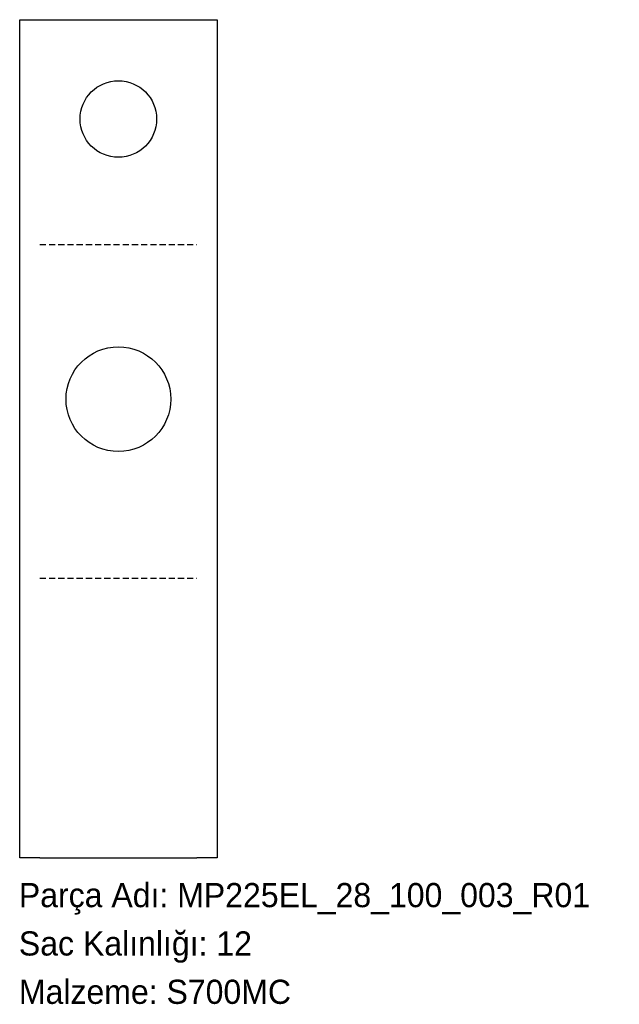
# Model space of a CAD drawing. Header units: millimetres. Extents: x 0 to 298, y -72 to 417.
import ezdxf

# ---------------------------------------------------------------- set-up
doc = ezdxf.new("R2010")
doc.units = ezdxf.units.MM
for name, pattern in [('SLD-Katı', [0]), ('SLD-Kesik', [4.572, 3.048, -1.524]), ('SLD-Sürekli', [0])]:
    doc.linetypes.add(name, pattern=pattern)
doc.layers.add('METIN', color=96, linetype='SLD-Katı')
doc.styles.add('SLDTEXTSTYLE0', font='ARIAL.TTF', dxfattribs={"width": 0.948, "bigfont": 'bigfont'})
doc.styles.add('SLDTEXTSTYLE1', font='ARIAL.TTF', dxfattribs={"width": 0.948})

msp = doc.modelspace()

# ---------------------------------------------------------------- linework, layer by layer
at = {"color": 7, "linetype": 'SLD-Sürekli', "lineweight": 25}
for p, q in [((0.4, 331.525658), (0.4, 416.525658)), ((0.4, 416.525658), (10.4, 416.525658)), ((10.4, 416.525658), (88.4, 416.525658)), ((88.4, 416.525658), (98.4, 416.525658)), ((98.4, 416.525658), (98.4, 331.525658)), ((0.4, 278.181414), (0.4, 331.525658)), ((98.4, 331.525658), (98.4, 278.181414)), ((0.4, 148.181414), (0.4, 278.181414)), ((98.4, 278.181414), (98.4, 148.181414)), ((0.4, 130.4), (0.4, 148.181414)), ((98.4, 148.181414), (98.4, 130.4)), ((0.4, 0.4), (0.4, 130.4)), ((98.4, 130.4), (98.4, 0.4)), ((10.4, 0.4), (0.4, 0.4)), ((10.4, 0.4), (88.4, 0.4)), ((98.4, 0.4), (88.4, 0.4))]:
    msp.add_line(p, q, dxfattribs=at)
at = {"color": 7, "linetype": 'SLD-Kesik'}
for p, q in [((10.4, 304.853536), (88.4, 304.853536)), ((10.4, 139.290707), (88.4, 139.290707))]:
    msp.add_line(p, q, dxfattribs=at)
at = {"color": 7, "linetype": 'SLD-Sürekli', "lineweight": 25}
for centre, radius in [((49.4, 367.215658), 19), ((49.4, 228.181414), 26)]:
    msp.add_circle(centre, radius, dxfattribs=at)

# ---------------------------------------------------------------- texts
at = {"layer": 'METIN', "char_height": 12, "attachment_point": 1}
for s, insert, style in [('Parça Adı: MP225EL_28_100_003_R01', (0, -12.031187), 'SLDTEXTSTYLE0'), ('Sac Kalınlığı: 12', (0, -36.031187), 'SLDTEXTSTYLE0'), ('Malzeme: S700MC', (0, -60.031187), 'SLDTEXTSTYLE1')]:
    msp.add_mtext(s, dxfattribs=dict(at, insert=insert, style=style))

doc.saveas('drawing.dxf')
